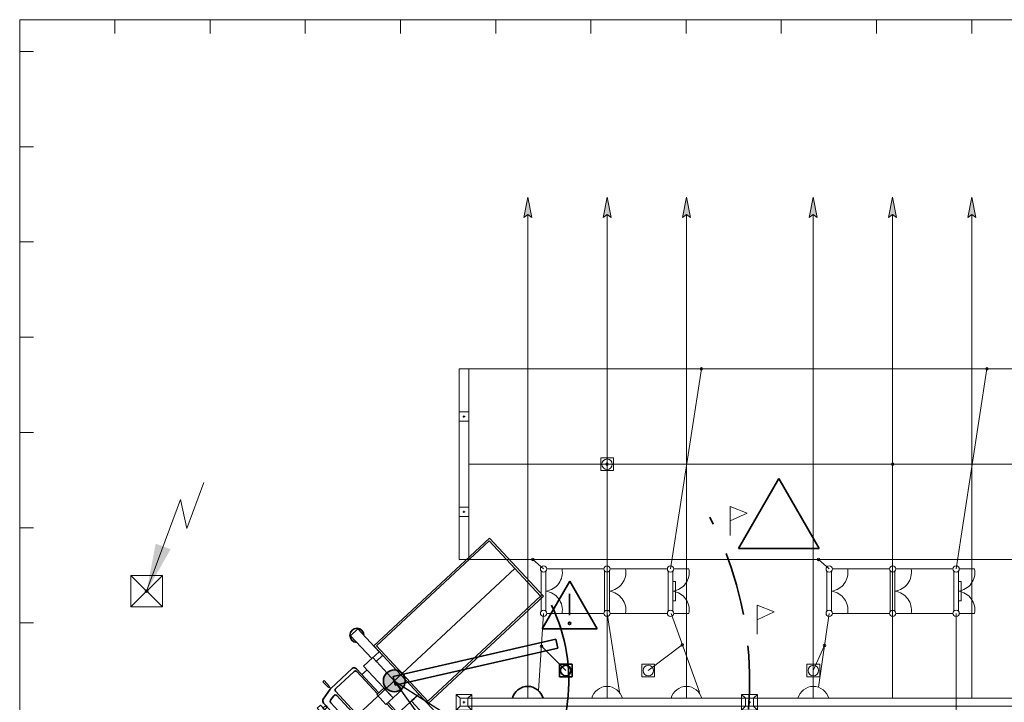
# Model space of a CAD drawing. Header units: millimetres. Extents: x 0 to 594, y 0 to 420.
# Tile 15 of 23: x 53 to 115, y 310 to 353. Entities that reach past the tile are written whole.
import ezdxf

# ---------------------------------------------------------------- set-up
doc = ezdxf.new("R2010")
doc.units = ezdxf.units.MM
for name, pattern in [('K5LT_AXLED', [19.5, 15, -1.5, 1.5, -1.5]), ('K5LT_BASIC', [0]), ('K5LT_DASHED_REINFORCED', [6, 4, -2]), ('K5LT_THIN', [0])]:
    doc.linetypes.add(name, pattern=pattern)
doc.layers.add('Демонтаж', color=7, linetype='Continuous', true_color=0xff6820)
doc.layers.add('ошиноска 110', color=2, linetype='Continuous', true_color=0xffff00)
doc.styles.add('KDIMTEXTSTYLE', font='GOST_AU.SHX', dxfattribs={"width": 0.96, "oblique": 15, "height": 5})
doc.dimstyles.new('KDIMSTYLE (0.00)', dxfattribs={"dimtxt": 5, "dimasz": 1, "dimexe": 2, "dimexo": 0, "dimgap": 1, "dimtad": 1, "dimlfac": 500, "dimtxsty": 'KDIMTEXTSTYLE', "dimsah": 1, "dimcen": 0, "dimdle": 1, "dimadec": 0, "dimazin": 0, "dimtfac": 0.667, "dimtmove": 0, "dimatfit": 3, "dimfxl": 0, "dimtvp": 1, "dimtolj": 1, "dimtzin": 0, "dimarcsym": 0})

# ---------------------------------------------------------------- blocks, each defined once
blk = doc.blocks.new('KDIMARROW_01')
blk.add_hatch(color=0).paths.add_polyline_path([(0, 0), (-5, 0.658), (-4.5, 0), (-5, -0.658)])
at = {"color": 0, "linetype": 'K5LT_THIN', "lineweight": 9}
for p, q in [((-4.5, 0), (-5, 0.658)), ((-5, 0.658), (0, 0)), ((0, 0), (-5, -0.658)), ((-5, -0.658), (-4.5, 0)), ((0, 0), (-1, 0))]:
    blk.add_line(p, q, dxfattribs=at)
blk = doc.blocks.new('U113')
at = {"color": 4, "linetype": 'K5LT_THIN', "lineweight": 9, "true_color": 0x00ffff}
for p, q in [((59.765, 315.981), (59.765, 317.973)), ((59.765, 317.973), (61.765, 317.973)), ((61.765, 317.973), (61.765, 315.981)), ((61.765, 315.981), (59.765, 315.981))]:
    blk.add_line(p, q, dxfattribs=at)
blk = doc.blocks.new('U114')
at = {"color": 11, "linetype": 'K5LT_THIN', "lineweight": 9, "true_color": 0xff8080}
for p, q in [((0, 0.001), (-0.001, 0)), ((0, 0.001), (-0.001, 0)), ((0.001, 0), (0, 0.001)), ((0.001, 0), (0, 0.001)), ((0, -0.001), (0.001, 0)), ((0, -0.001), (0.001, 0)), ((0.001, 0), (0.001, 0)), ((-0.001, 0), (0, -0.001)), ((-0.001, 0), (0, -0.001))]:
    blk.add_line(p, q, dxfattribs=at)
blk = doc.blocks.new('U115')
at = {"color": 11, "linetype": 'K5LT_THIN', "lineweight": 9, "true_color": 0xff8080}
for p, q in [((0, 0.001), (-0.001, 0)), ((0, 0.001), (-0.001, 0)), ((0.001, 0), (0, 0.001)), ((0.001, 0), (0, 0.001)), ((0, -0.001), (0.001, 0)), ((0, -0.001), (0.001, 0)), ((0.001, 0), (0.001, 0)), ((-0.001, 0), (0, -0.001)), ((-0.001, 0), (0, -0.001))]:
    blk.add_line(p, q, dxfattribs=at)
blk = doc.blocks.new('U131')
at = {"color": 3, "linetype": 'K5LT_BASIC', "lineweight": 35, "true_color": 0x00ff00}
for p, q in [((76.31, 311.607), (86.548, 313.945)), ((86.674, 313.391), (76.436, 311.053)), ((86.548, 313.945), (86.674, 313.391)), ((76.436, 311.053), (76.31, 311.607))]:
    blk.add_line(p, q, dxfattribs=at)
blk = doc.blocks.new('U142')
at = {"color": 4, "linetype": 'K5LT_THIN', "lineweight": 9, "true_color": 0x00ffff}
for p, q in [((80.465, 318.977), (80.465, 330.977)), ((81.065, 330.977), (80.465, 330.977)), ((81.065, 330.977), (81.065, 318.977)), ((80.465, 327.677), (80.465, 328.277)), ((80.465, 328.277), (81.065, 328.277)), ((81.065, 328.277), (81.065, 327.677)), ((81.065, 327.677), (80.465, 327.677)), ((80.835, 327.977), (80.695, 327.977)), ((80.765, 328.047), (80.765, 327.907)), ((80.465, 321.677), (80.465, 322.277)), ((80.465, 322.277), (81.065, 322.277)), ((81.065, 322.277), (81.065, 321.677)), ((81.065, 321.677), (80.465, 321.677)), ((80.835, 321.977), (80.695, 321.977)), ((80.765, 322.047), (80.765, 321.907)), ((81.065, 318.977), (80.465, 318.977))]:
    blk.add_line(p, q, dxfattribs=at)
blk = doc.blocks.new('U177')
at = {"color": 4, "linetype": 'K5LT_THIN', "lineweight": 9, "true_color": 0x00ffff}
for p, q in [((107.982, 318.377), (108.946, 318.377)), ((107.629, 318.248), (107.629, 315.706)), ((107.929, 315.713), (107.929, 318.242)), ((107.982, 315.577), (108.946, 315.577))]:
    blk.add_line(p, q, dxfattribs=at)
for centre, radius, start, end in [((107.782, 318.377), 0.2, 0, 180), ((107.782, 318.377), 0.2, 180, 0), ((107.765, 318.166), 1.2, 277.85501, 10.15125), ((107.765, 315.788), 1.2, 349.86716, 82.14499), ((107.782, 315.577), 0.2, 0, 180), ((107.782, 315.577), 0.2, 180, 0)]:
    blk.add_arc(centre, radius, start, end, dxfattribs=at)
blk = doc.blocks.new('U178')
at = {"color": 4, "linetype": 'K5LT_THIN', "lineweight": 9, "true_color": 0x00ffff}
for p, q in [((111.982, 318.377), (112.946, 318.377)), ((111.629, 318.248), (111.629, 315.706)), ((111.929, 315.713), (111.929, 318.242)), ((111.929, 317.577), (112.099, 317.577)), ((112.099, 317.577), (112.099, 316.377)), ((112.099, 316.377), (111.929, 316.377)), ((111.982, 315.577), (112.946, 315.577))]:
    blk.add_line(p, q, dxfattribs=at)
for centre, radius, start, end in [((111.782, 318.377), 0.2, 0, 180), ((111.782, 318.377), 0.2, 180, 0), ((111.765, 318.166), 1.2, 277.85501, 10.15125), ((111.765, 315.788), 1.2, 349.86716, 82.14499), ((111.782, 315.577), 0.2, 0, 180), ((111.782, 315.577), 0.2, 180, 0)]:
    blk.add_arc(centre, radius, start, end, dxfattribs=at)
blk = doc.blocks.new('U179')
at = {"color": 4, "linetype": 'K5LT_THIN', "lineweight": 9, "true_color": 0x00ffff}
for p, q in [((103.982, 318.377), (104.946, 318.377)), ((103.629, 318.248), (103.629, 315.706)), ((103.929, 315.713), (103.929, 318.242)), ((103.982, 315.577), (104.946, 315.577))]:
    blk.add_line(p, q, dxfattribs=at)
for centre, radius, start, end in [((103.782, 318.377), 0.2, 0, 180), ((103.782, 318.377), 0.2, 180, 0), ((103.765, 318.166), 1.2, 277.85501, 10.15125), ((103.765, 315.788), 1.2, 349.86716, 82.14499), ((103.782, 315.577), 0.2, 0, 180), ((103.782, 315.577), 0.2, 180, 0)]:
    blk.add_arc(centre, radius, start, end, dxfattribs=at)
blk = doc.blocks.new('U180')
at = {"color": 4, "linetype": 'K5LT_THIN', "lineweight": 9, "true_color": 0x00ffff}
for p, q in [((89.982, 318.377), (90.946, 318.377)), ((89.629, 318.248), (89.629, 315.706)), ((89.929, 315.713), (89.929, 318.242)), ((89.982, 315.577), (90.946, 315.577))]:
    blk.add_line(p, q, dxfattribs=at)
for centre, radius, start, end in [((89.782, 318.377), 0.2, 0, 180), ((89.782, 318.377), 0.2, 180, 0), ((89.765, 318.166), 1.2, 277.85501, 10.15125), ((89.765, 315.788), 1.2, 349.86716, 82.14499), ((89.782, 315.577), 0.2, 0, 180), ((89.782, 315.577), 0.2, 180, 0)]:
    blk.add_arc(centre, radius, start, end, dxfattribs=at)
blk = doc.blocks.new('U181')
at = {"color": 4, "linetype": 'K5LT_THIN', "lineweight": 9, "true_color": 0x00ffff}
for p, q in [((93.982, 318.377), (94.946, 318.377)), ((93.629, 318.248), (93.629, 315.706)), ((93.929, 315.713), (93.929, 318.242)), ((93.929, 317.577), (94.099, 317.577)), ((94.099, 317.577), (94.099, 316.377)), ((94.099, 316.377), (93.929, 316.377)), ((93.982, 315.577), (94.946, 315.577))]:
    blk.add_line(p, q, dxfattribs=at)
for centre, radius, start, end in [((93.782, 318.377), 0.2, 0, 180), ((93.782, 318.377), 0.2, 180, 0), ((93.765, 318.166), 1.2, 277.85501, 10.15125), ((93.765, 315.788), 1.2, 349.86716, 82.14499), ((93.782, 315.577), 0.2, 0, 180), ((93.782, 315.577), 0.2, 180, 0)]:
    blk.add_arc(centre, radius, start, end, dxfattribs=at)
blk = doc.blocks.new('U182')
at = {"color": 4, "linetype": 'K5LT_THIN', "lineweight": 9, "true_color": 0x00ffff}
for p, q in [((85.982, 318.377), (86.946, 318.377)), ((85.629, 318.248), (85.629, 315.706)), ((85.929, 315.713), (85.929, 318.242)), ((85.982, 315.577), (86.946, 315.577))]:
    blk.add_line(p, q, dxfattribs=at)
for centre, radius, start, end in [((85.782, 318.377), 0.2, 0, 180), ((85.782, 318.377), 0.2, 180, 0), ((85.765, 318.166), 1.2, 277.85501, 10.15125), ((85.765, 315.788), 1.2, 349.86716, 82.14499), ((85.782, 315.577), 0.2, 0, 180), ((85.782, 315.577), 0.2, 180, 0)]:
    blk.add_arc(centre, radius, start, end, dxfattribs=at)
blk = doc.blocks.new('U315')
at = {"color": 4, "linetype": 'K5LT_THIN', "lineweight": 9, "true_color": 0x00ffff}
for p, q in [((98.515, 310.227), (98.265, 310.477)), ((98.515, 310.227), (98.265, 310.477)), ((99.265, 310.477), (98.265, 310.477)), ((98.265, 310.477), (98.265, 309.977)), ((99.265, 310.477), (98.265, 310.477)), ((98.265, 310.477), (98.265, 310.227)), ((99.015, 310.227), (99.265, 310.477)), ((99.015, 310.227), (99.265, 310.477)), ((99.265, 310.227), (99.265, 310.477)), ((99.265, 309.477), (99.265, 310.477)), ((116.515, 310.227), (116.265, 310.477)), ((117.265, 310.477), (116.265, 310.477)), ((116.265, 310.477), (116.265, 310.227)), ((116.515, 310.227), (116.265, 310.477)), ((116.515, 310.227), (116.265, 310.477)), ((117.265, 310.477), (116.265, 310.477)), ((116.265, 310.477), (116.265, 309.977)), ((117.265, 310.477), (116.265, 310.477)), ((116.265, 310.477), (116.265, 310.227)), ((116.515, 310.227), (116.265, 310.477)), ((116.515, 310.227), (116.265, 310.477)), ((117.265, 310.477), (116.265, 310.477)), ((116.265, 310.477), (116.265, 309.977)), ((117.265, 310.477), (116.265, 310.477)), ((116.265, 310.477), (116.265, 310.227)), ((117.015, 310.227), (117.265, 310.477)), ((117.015, 310.227), (117.265, 310.477)), ((117.015, 310.227), (117.265, 310.477)), ((117.015, 310.227), (117.265, 310.477)), ((117.015, 310.227), (117.265, 310.477)), ((117.265, 309.477), (117.265, 310.477)), ((117.265, 310.227), (117.265, 310.477)), ((117.265, 309.477), (117.265, 310.477)), ((117.265, 310.227), (117.265, 310.477)), ((117.265, 309.477), (117.265, 310.477)), ((98.265, 309.977), (98.265, 309.477)), ((98.515, 309.727), (98.265, 309.477)), ((98.515, 309.727), (98.265, 309.477)), ((98.265, 309.727), (98.265, 309.477)), ((116.515, 310.227), (98.515, 310.227)), ((99.015, 310.227), (98.515, 310.227)), ((98.515, 310.227), (98.515, 309.727)), ((99.015, 310.227), (98.515, 310.227)), ((98.515, 310.227), (98.515, 309.727)), ((98.515, 309.727), (116.515, 309.727)), ((98.515, 309.727), (99.015, 309.727)), ((98.515, 309.727), (99.015, 309.727)), ((98.835, 309.977), (98.695, 309.977)), ((98.835, 309.977), (98.695, 309.977)), ((98.765, 310.047), (98.765, 309.907)), ((98.765, 310.047), (98.765, 309.907)), ((99.015, 309.727), (99.015, 310.227)), ((99.015, 309.727), (99.015, 310.227)), ((99.015, 309.727), (99.265, 309.477)), ((99.015, 309.727), (99.265, 309.477)), ((99.265, 309.477), (99.265, 309.727)), ((116.265, 309.977), (116.265, 309.477)), ((116.265, 309.977), (116.265, 309.477)), ((116.515, 309.727), (116.265, 309.477)), ((116.265, 309.727), (116.265, 309.477)), ((116.515, 309.727), (116.265, 309.477)), ((116.515, 309.727), (116.265, 309.477)), ((116.265, 309.727), (116.265, 309.477)), ((116.515, 309.727), (116.265, 309.477)), ((116.515, 309.727), (116.265, 309.477)), ((116.265, 309.727), (116.265, 309.477)), ((117.015, 310.227), (116.515, 310.227)), ((116.515, 310.227), (116.515, 309.727)), ((117.015, 310.227), (116.515, 310.227)), ((116.515, 310.227), (116.515, 309.727)), ((117.015, 310.227), (116.515, 310.227)), ((116.515, 310.227), (116.515, 309.727)), ((117.015, 310.227), (116.515, 310.227)), ((116.515, 310.227), (116.515, 309.727)), ((117.015, 310.227), (116.515, 310.227)), ((116.515, 310.227), (116.515, 309.727)), ((116.515, 309.727), (117.015, 309.727)), ((116.515, 309.727), (117.015, 309.727)), ((116.515, 309.727), (117.015, 309.727)), ((116.515, 309.727), (117.015, 309.727)), ((116.515, 309.727), (117.015, 309.727)), ((116.835, 309.977), (116.695, 309.977)), ((116.835, 309.977), (116.695, 309.977)), ((116.835, 309.977), (116.695, 309.977)), ((116.835, 309.977), (116.695, 309.977)), ((116.835, 309.977), (116.695, 309.977)), ((116.765, 310.047), (116.765, 309.907)), ((116.765, 310.047), (116.765, 309.907)), ((116.765, 310.047), (116.765, 309.907)), ((116.765, 310.047), (116.765, 309.907)), ((116.765, 310.047), (116.765, 309.907)), ((117.015, 309.727), (117.015, 310.227)), ((117.015, 309.727), (117.015, 310.227)), ((117.015, 309.727), (117.015, 310.227)), ((117.015, 309.727), (117.015, 310.227)), ((117.015, 309.727), (117.015, 310.227)), ((117.015, 309.727), (117.265, 309.477)), ((117.015, 309.727), (117.265, 309.477)), ((117.015, 309.727), (117.265, 309.477)), ((117.015, 309.727), (117.265, 309.477)), ((117.015, 309.727), (117.265, 309.477)), ((117.265, 309.477), (117.265, 309.727)), ((117.265, 309.477), (117.265, 309.727)), ((98.265, 309.477), (99.265, 309.477)), ((116.265, 309.477), (117.265, 309.477)), ((116.265, 309.477), (117.265, 309.477)), ((116.265, 309.477), (117.265, 309.477)), ((116.265, 309.477), (117.265, 309.477)), ((116.265, 309.477), (117.265, 309.477))]:
    blk.add_line(p, q, dxfattribs=at)
blk = doc.blocks.new('U316')
at = {"color": 4, "linetype": 'K5LT_THIN', "lineweight": 9, "true_color": 0x00ffff}
for p, q in [((80.515, 310.227), (80.265, 310.477)), ((80.515, 310.227), (80.265, 310.477)), ((81.265, 310.477), (80.265, 310.477)), ((80.265, 310.477), (80.265, 309.977)), ((81.265, 310.477), (80.265, 310.477)), ((80.265, 310.477), (80.265, 310.227)), ((81.015, 310.227), (81.265, 310.477)), ((81.015, 310.227), (81.265, 310.477)), ((81.265, 310.227), (81.265, 310.477)), ((81.265, 309.477), (81.265, 310.477)), ((98.515, 310.227), (98.265, 310.477)), ((99.265, 310.477), (98.265, 310.477)), ((98.265, 310.477), (98.265, 310.227)), ((98.515, 310.227), (98.265, 310.477)), ((98.515, 310.227), (98.265, 310.477)), ((99.265, 310.477), (98.265, 310.477)), ((98.265, 310.477), (98.265, 309.977)), ((99.265, 310.477), (98.265, 310.477)), ((98.265, 310.477), (98.265, 310.227)), ((98.515, 310.227), (98.265, 310.477)), ((98.515, 310.227), (98.265, 310.477)), ((99.265, 310.477), (98.265, 310.477)), ((98.265, 310.477), (98.265, 309.977)), ((99.265, 310.477), (98.265, 310.477)), ((98.265, 310.477), (98.265, 310.227)), ((99.015, 310.227), (99.265, 310.477)), ((99.015, 310.227), (99.265, 310.477)), ((99.015, 310.227), (99.265, 310.477)), ((99.015, 310.227), (99.265, 310.477)), ((99.015, 310.227), (99.265, 310.477)), ((99.265, 309.477), (99.265, 310.477)), ((99.265, 310.227), (99.265, 310.477)), ((99.265, 309.477), (99.265, 310.477)), ((99.265, 310.227), (99.265, 310.477)), ((99.265, 309.477), (99.265, 310.477)), ((80.265, 309.977), (80.265, 309.477)), ((80.515, 309.727), (80.265, 309.477)), ((80.515, 309.727), (80.265, 309.477)), ((80.265, 309.727), (80.265, 309.477)), ((98.515, 310.227), (80.515, 310.227)), ((81.015, 310.227), (80.515, 310.227)), ((80.515, 310.227), (80.515, 309.727)), ((81.015, 310.227), (80.515, 310.227)), ((80.515, 310.227), (80.515, 309.727)), ((80.515, 309.727), (98.515, 309.727)), ((80.515, 309.727), (81.015, 309.727)), ((80.515, 309.727), (81.015, 309.727)), ((80.835, 309.977), (80.695, 309.977)), ((80.835, 309.977), (80.695, 309.977)), ((80.765, 310.047), (80.765, 309.907)), ((80.765, 310.047), (80.765, 309.907)), ((81.015, 309.727), (81.015, 310.227)), ((81.015, 309.727), (81.015, 310.227)), ((81.015, 309.727), (81.265, 309.477)), ((81.015, 309.727), (81.265, 309.477)), ((81.265, 309.477), (81.265, 309.727)), ((98.265, 309.977), (98.265, 309.477)), ((98.265, 309.977), (98.265, 309.477)), ((98.515, 309.727), (98.265, 309.477)), ((98.265, 309.727), (98.265, 309.477)), ((98.515, 309.727), (98.265, 309.477)), ((98.515, 309.727), (98.265, 309.477)), ((98.265, 309.727), (98.265, 309.477)), ((98.515, 309.727), (98.265, 309.477)), ((98.515, 309.727), (98.265, 309.477)), ((98.265, 309.727), (98.265, 309.477)), ((99.015, 310.227), (98.515, 310.227)), ((98.515, 310.227), (98.515, 309.727)), ((99.015, 310.227), (98.515, 310.227)), ((98.515, 310.227), (98.515, 309.727)), ((99.015, 310.227), (98.515, 310.227)), ((98.515, 310.227), (98.515, 309.727)), ((99.015, 310.227), (98.515, 310.227)), ((98.515, 310.227), (98.515, 309.727)), ((99.015, 310.227), (98.515, 310.227)), ((98.515, 310.227), (98.515, 309.727)), ((98.515, 309.727), (99.015, 309.727)), ((98.515, 309.727), (99.015, 309.727)), ((98.515, 309.727), (99.015, 309.727)), ((98.515, 309.727), (99.015, 309.727)), ((98.515, 309.727), (99.015, 309.727)), ((98.835, 309.977), (98.695, 309.977)), ((98.835, 309.977), (98.695, 309.977)), ((98.835, 309.977), (98.695, 309.977)), ((98.835, 309.977), (98.695, 309.977)), ((98.835, 309.977), (98.695, 309.977)), ((98.765, 310.047), (98.765, 309.907)), ((98.765, 310.047), (98.765, 309.907)), ((98.765, 310.047), (98.765, 309.907)), ((98.765, 310.047), (98.765, 309.907)), ((98.765, 310.047), (98.765, 309.907)), ((99.015, 309.727), (99.015, 310.227)), ((99.015, 309.727), (99.015, 310.227)), ((99.015, 309.727), (99.015, 310.227)), ((99.015, 309.727), (99.015, 310.227)), ((99.015, 309.727), (99.015, 310.227)), ((99.015, 309.727), (99.265, 309.477)), ((99.015, 309.727), (99.265, 309.477)), ((99.015, 309.727), (99.265, 309.477)), ((99.015, 309.727), (99.265, 309.477)), ((99.015, 309.727), (99.265, 309.477)), ((99.265, 309.477), (99.265, 309.727)), ((99.265, 309.477), (99.265, 309.727)), ((80.265, 309.477), (81.265, 309.477)), ((98.265, 309.477), (99.265, 309.477)), ((98.265, 309.477), (99.265, 309.477)), ((98.265, 309.477), (99.265, 309.477)), ((98.265, 309.477), (99.265, 309.477)), ((98.265, 309.477), (99.265, 309.477))]:
    blk.add_line(p, q, dxfattribs=at)
blk = doc.blocks.new('U335')
at = {"color": 3, "linetype": 'K5LT_BASIC', "lineweight": 35, "true_color": 0x00ff00}
for p, q in [((82.365, 320.322), (75.074, 313.536)), ((85.768, 316.659), (82.365, 320.322)), ((82.359, 320.152), (75.244, 313.53)), ((85.598, 316.665), (82.359, 320.152)), ((78.478, 309.873), (85.768, 316.659)), ((78.484, 310.043), (85.598, 316.665)), ((73.613, 314.169), (74.081, 314.603)), ((74.953, 312.73), (73.613, 314.169)), ((74.081, 314.603), (75.42, 313.164)), ((75.074, 313.536), (78.478, 309.873)), ((75.244, 313.53), (78.484, 310.043)), ((74.442, 312.254), (75.017, 312.789)), ((75.42, 313.164), (74.953, 312.73)), ((75.017, 312.789), (76.872, 310.792)), ((75.638, 312.93), (75.214, 312.535)), ((76.297, 310.256), (74.442, 312.254)), ((73.718, 312.097), (72.368, 310.841)), ((72.68, 310.845), (73.837, 311.921)), ((73.998, 312.09), (75.403, 310.577)), ((74.006, 311.915), (75.32, 310.5)), ((74.66, 312.02), (74.314, 311.704)), ((71.875, 311.273), (71.952, 311.344)), ((72.22, 310.903), (71.875, 311.273)), ((71.952, 311.344), (72.296, 310.974)), ((72.296, 310.974), (72.22, 310.903)), ((72.368, 310.841), (72.268, 310.948)), ((72.34, 310.808), (71.901, 310.175)), ((72.568, 310.39), (72.355, 310.101)), ((75.301, 307.846), (72.674, 310.675)), ((72.752, 310.4), (73.965, 309.089)), ((75.275, 310.458), (75.722, 310.874)), ((75.85, 309.84), (75.275, 310.458)), ((75.722, 310.874), (76.297, 310.256)), ((76.872, 310.792), (76.297, 310.256)), ((77.914, 310.48), (76.585, 309.241)), ((77.917, 310.482), (77.45, 310.047)), ((79.474, 308.809), (77.917, 310.482)), ((71.505, 309.6), (71.718, 309.798)), ((71.718, 309.798), (73.137, 308.27)), ((71.876, 309.603), (72.056, 309.771)), ((71.919, 309.924), (73.284, 308.455)), ((72.145, 309.676), (71.965, 309.508)), ((72.056, 309.771), (72.145, 309.676)), ((72.364, 309.948), (73.535, 308.688)), ((76.297, 310.256), (75.85, 309.84)), ((75.895, 309.882), (76.633, 309.086)), ((76.958, 308.904), (75.978, 309.959)), ((77.45, 310.047), (79.007, 308.374)), ((77.66, 310.243), (77.489, 310.084)), ((72.924, 308.071), (71.505, 309.6)), ((71.965, 309.508), (71.876, 309.603)), ((73.535, 308.688), (73.965, 309.089)), ((75.183, 307.782), (73.965, 309.089)), ((74.649, 306.985), (73.284, 308.455)), ((74.705, 307.427), (73.535, 308.688)), ((76.627, 308.916), (75.471, 307.84)), ((76.945, 308.624), (75.595, 307.367)), ((79.007, 308.374), (79.474, 308.809)), ((72.876, 308.124), (72.876, 308.123)), ((72.876, 308.123), (74.296, 306.595)), ((72.925, 308.072), (72.924, 308.071)), ((74.509, 306.793), (73.089, 308.322)), ((74.165, 307.138), (74.345, 307.305)), ((74.463, 307.178), (74.283, 307.011)), ((74.345, 307.305), (74.463, 307.178)), ((75.159, 307.599), (74.857, 307.407)), ((75.561, 307.341), (74.897, 306.949)), ((75.598, 307.37), (75.698, 307.262)), ((75.726, 307.289), (75.65, 307.218)), ((75.65, 307.218), (75.994, 306.847)), ((76.071, 306.919), (75.726, 307.289)), ((74.283, 307.011), (74.165, 307.138)), ((74.296, 306.595), (74.509, 306.793)), ((75.994, 306.847), (76.071, 306.919))]:
    blk.add_line(p, q, dxfattribs=at)
at = {"color": 2, "linetype": 'K5LT_AXLED', "lineweight": 9, "true_color": 0xffff00}
blk.add_line((83.978, 318.408), (71.797, 307.07), dxfattribs=at)
at = {"color": 3, "linetype": 'K5LT_BASIC', "lineweight": 35, "true_color": 0x00ff00}
for centre, radius, start, end in [((74.019, 314.193), 0.445, 359.69682, 268.17085), ((73.854, 311.951), 0.2, 42.94569, 132.94569), ((73.918, 311.833), 0.12, 42.94569, 132.94569), ((72.504, 310.694), 0.2, 132.94569, 145.28478), ((72.664, 310.318), 0.12, 42.84597, 143.60604), ((72.762, 310.757), 0.12, 132.94569, 222.94569), ((72.065, 310.061), 0.2, 145.28478, 222.98073), ((72.452, 310.03), 0.12, 143.60604, 222.96528), ((76.546, 309.004), 0.12, 312.94569, 42.94569), ((79.061, 308.777), 0.445, 177.72053, 86.19456), ((76.809, 308.77), 0.2, 312.94569, 42.94569), ((75.389, 307.928), 0.12, 222.94569, 312.94569), ((74.793, 307.509), 0.12, 222.92609, 302.28534), ((75.095, 307.7), 0.12, 302.28534, 43.04541), ((75.459, 307.513), 0.2, 300.6066, 312.94569), ((75.462, 307.516), 0.2, 300.6066, 312.94569), ((74.796, 307.121), 0.2, 222.91065, 300.6066)]:
    blk.add_arc(centre, radius, start, end, dxfattribs=at)
blk = doc.blocks.new('U352')
at = {"color": 4, "linetype": 'K5LT_THIN', "lineweight": 9, "true_color": 0x00ffff}
for p, q in [((97.546, 320.489), (97.546, 322.316)), ((97.546, 322.316), (98.617, 321.896)), ((98.617, 321.896), (97.546, 321.403))]:
    blk.add_line(p, q, dxfattribs=at)
blk = doc.blocks.new('U353')
at = {"color": 4, "linetype": 'K5LT_THIN', "lineweight": 9, "true_color": 0x00ffff}
for p, q in [((99.239, 314.261), (99.239, 316.088)), ((99.239, 316.088), (100.31, 315.668)), ((100.31, 315.668), (99.239, 315.175))]:
    blk.add_line(p, q, dxfattribs=at)
blk = doc.blocks.new('U359')
at = {"color": 3, "linetype": 'K5LT_BASIC', "lineweight": 35, "true_color": 0x00ff00}
for p, q in [((85.696, 314.599), (87.431, 317.604)), ((89.165, 314.599), (87.431, 317.604)), ((87.418, 316.8), (87.418, 315.469)), ((85.696, 314.599), (89.165, 314.599))]:
    blk.add_line(p, q, dxfattribs=at)
for start, end in [(0, 180), (180, 0)]:
    blk.add_arc((87.418, 314.952), 0.0773, start, end, dxfattribs=at)

msp = doc.modelspace()

# ---------------------------------------------------------------- hatches: boundary and pattern name
for points in [[(85.03369, 340.52007), (84.781724, 341.788022), (84.529758, 340.52007), (84.781724, 340.710732)], [(90.03369, 340.52007), (89.781724, 341.788022), (89.529758, 340.52007), (89.781724, 340.710732)], [(95.03369, 340.52007), (94.781724, 341.788022), (94.529758, 340.52007), (94.781724, 340.710732)], [(103.03369, 340.52007), (102.781724, 341.788022), (102.529758, 340.52007), (102.781724, 340.710732)], [(108.03369, 340.52007), (107.781724, 341.788022), (107.529758, 340.52007), (107.781724, 340.710732)], [(113.03369, 340.52007), (112.781724, 341.788022), (112.529758, 340.52007), (112.781724, 340.710732)], [(77.061385, 311.329572), (77.059786, 311.376474), (77.054995, 311.423158), (77.047035, 311.469407), (77.035943, 311.515007), (77.021771, 311.559745), (77.004584, 311.603414), (76.984462, 311.64581), (76.961498, 311.686738), (76.9358, 311.726005), (76.907487, 311.763431), (76.87669, 311.798842), (76.843552, 311.832072), (76.808228, 311.862967), (76.77088, 311.891385), (76.731684, 311.917192), (76.690821, 311.940269), (76.648481, 311.960509), (76.60486, 311.977818), (76.560161, 311.992115), (76.514593, 312.003333), (76.468366, 312.011422), (76.421695, 312.016342), (76.374798, 312.018072), (76.327892, 312.016603), (76.281194, 312.011943), (76.234923, 312.004112), (76.189293, 311.993147), (76.144515, 311.979099), (76.100799, 311.962033), (76.058347, 311.942029), (76.017356, 311.91918), (75.978016, 311.893591), (75.940512, 311.865382), (75.905016, 311.834683), (75.871694, 311.801638), (75.8407, 311.7664), (75.812179, 311.729132), (75.786263, 311.690008), (75.763072, 311.649209), (75.742714, 311.606925), (75.725284, 311.563353), (75.710863, 311.518694), (75.699518, 311.473157), (75.691301, 311.426953), (75.68625, 311.380296), (75.68439, 311.333403), (75.685728, 311.286493), (75.690259, 311.239783), (75.697961, 311.19349), (75.708799, 311.14783), (75.722722, 311.103013), (75.739666, 311.05925), (75.759552, 311.016742), (75.782287, 310.975687), (75.807766, 310.936277), (75.835871, 310.898694), (75.866471, 310.863113), (75.899423, 310.829699), (75.934575, 310.798607), (75.971763, 310.769982), (76.010815, 310.743957), (76.05155, 310.720653), (76.093777, 310.700178), (76.1373, 310.682627), (76.181919, 310.668082), (76.227424, 310.656609), (76.273605, 310.648264), (76.320248, 310.643084), (76.367135, 310.641093), (76.414049, 310.642301), (76.460771, 310.646701), (76.507085, 310.654275), (76.552776, 310.664986), (76.597631, 310.678784), (76.641441, 310.695606), (76.684004, 310.715374), (76.725122, 310.737995), (76.764603, 310.763364), (76.802264, 310.791364), (76.83793, 310.821864), (76.871436, 310.854724), (76.902625, 310.889789), (76.931353, 310.926898), (76.957487, 310.965877), (76.980904, 311.006546), (77.001497, 311.048716), (77.019169, 311.092191), (77.033839, 311.136769), (77.045437, 311.182242), (77.053911, 311.2284), (77.059221, 311.275028), (77.061343, 311.321909)]]:
    msp.add_hatch(color=7).paths.add_polyline_path(points)
at = {"true_color": 0x070000}
msp.add_hatch(color=18, dxfattribs=at).paths.add_polyline_path([(60.764754, 316.977079), (62.277499, 319.621208), (61.33424, 319.969654)])

# ---------------------------------------------------------------- linework, layer by layer
at = {"color": 4, "linetype": 'K5LT_THIN', "lineweight": 9, "true_color": 0x00ffff}
for p, q in [((262.764754, 352.976984), (52.764754, 352.976984)), ((52.764754, 38.976984), (52.764754, 352.976984)), ((58.764754, 352.976984), (58.764754, 352.116984)), ((64.764754, 352.976984), (64.764754, 352.116984)), ((64.764754, 352.976984), (64.764754, 352.116984)), ((70.764754, 352.976984), (70.764754, 352.116984)), ((70.764754, 352.976984), (70.764754, 352.116984)), ((76.764754, 352.976984), (76.764754, 352.116984)), ((76.764754, 352.976984), (76.764754, 352.116984)), ((82.764754, 352.976984), (82.764754, 352.116984)), ((82.764754, 352.976984), (82.764754, 352.116984)), ((88.764754, 352.976984), (88.764754, 352.116984)), ((88.764754, 352.976984), (88.764754, 352.116984)), ((94.764754, 352.976984), (94.764754, 352.116984)), ((94.764754, 352.976984), (94.764754, 352.116984)), ((100.764754, 352.976984), (100.764754, 352.116984)), ((100.764754, 352.976984), (100.764754, 352.116984)), ((106.764754, 352.976984), (106.764754, 352.116984)), ((106.764754, 352.976984), (106.764754, 352.116984)), ((112.764754, 352.976984), (112.764754, 352.116984)), ((112.764754, 352.976984), (112.764754, 352.116984)), ((52.764754, 350.976984), (53.624754, 350.976984)), ((52.764754, 350.976984), (53.624754, 350.976984)), ((52.764754, 344.976984), (53.624754, 344.976984)), ((52.764754, 344.976984), (53.624754, 344.976984)), ((84.781724, 341.788022), (84.529758, 340.52007)), ((84.781724, 341.788022), (85.03369, 340.52007)), ((89.781724, 341.788022), (89.529758, 340.52007)), ((89.781724, 341.788022), (90.03369, 340.52007)), ((94.781724, 341.788022), (94.529758, 340.52007)), ((94.781724, 341.788022), (95.03369, 340.52007)), ((102.781724, 341.788022), (102.529758, 340.52007)), ((102.781724, 341.788022), (103.03369, 340.52007)), ((107.781724, 341.788022), (107.529758, 340.52007)), ((107.781724, 341.788022), (108.03369, 340.52007)), ((112.781724, 341.788022), (112.529758, 340.52007)), ((112.781724, 341.788022), (113.03369, 340.52007)), ((84.529758, 340.52007), (84.781724, 340.710732)), ((85.03369, 340.52007), (84.781724, 340.710732)), ((89.529758, 340.52007), (89.781724, 340.710732)), ((90.03369, 340.52007), (89.781724, 340.710732)), ((94.529758, 340.52007), (94.781724, 340.710732)), ((95.03369, 340.52007), (94.781724, 340.710732)), ((102.529758, 340.52007), (102.781724, 340.710732)), ((103.03369, 340.52007), (102.781724, 340.710732)), ((107.529758, 340.52007), (107.781724, 340.710732)), ((108.03369, 340.52007), (107.781724, 340.710732)), ((112.529758, 340.52007), (112.781724, 340.710732)), ((113.03369, 340.52007), (112.781724, 340.710732)), ((52.764754, 338.976984), (53.624754, 338.976984)), ((52.764754, 338.976984), (53.624754, 338.976984)), ((52.764754, 332.976984), (53.624754, 332.976984)), ((52.764754, 332.976984), (53.624754, 332.976984)), ((52.764754, 326.976984), (53.624754, 326.976984)), ((52.764754, 326.976984), (53.624754, 326.976984)), ((89.381724, 325.376984), (89.781724, 325.376984)), ((89.381724, 324.976984), (89.381724, 325.376984)), ((90.181724, 325.376984), (89.781724, 325.376984)), ((90.181724, 324.976984), (90.181724, 325.376984)), ((89.381724, 324.976984), (89.381724, 324.576984)), ((89.381724, 324.576984), (89.781724, 324.576984)), ((90.181724, 324.576984), (89.781724, 324.576984)), ((90.181724, 324.976984), (90.181724, 324.576984)), ((63.301009, 320.934426), (64.36647, 323.818683)), ((60.764754, 316.977079), (62.895676, 322.745592)), ((62.895676, 322.745592), (63.301009, 320.934426)), ((52.764754, 320.976984), (53.624754, 320.976984)), ((52.764754, 320.976984), (53.624754, 320.976984)), ((86.945969, 318.377222), (89.581724, 318.377222)), ((90.945969, 318.377222), (93.581724, 318.377222)), ((104.945969, 318.377222), (107.581724, 318.377222)), ((108.945969, 318.377222), (111.581724, 318.377222)), ((61.764754, 317.973079), (59.764754, 315.981079)), ((59.764754, 317.973079), (61.764754, 315.981079)), ((86.946037, 315.577222), (89.581724, 315.577222)), ((90.946037, 315.577222), (93.581724, 315.577222)), ((104.946037, 315.577222), (107.581724, 315.577222)), ((108.946037, 315.577222), (111.581724, 315.577222)), ((52.764754, 314.976984), (53.624754, 314.976984)), ((52.764754, 314.976984), (53.624754, 314.976984)), ((91.981724, 312.376984), (92.381724, 312.376984)), ((91.981724, 311.976984), (91.981724, 312.376984)), ((92.781724, 312.376984), (92.381724, 312.376984)), ((92.781724, 311.976984), (92.781724, 312.376984)), ((102.381724, 312.376984), (102.781724, 312.376984)), ((102.381724, 311.976984), (102.381724, 312.376984)), ((103.181724, 312.376984), (102.781724, 312.376984)), ((103.181724, 311.976984), (103.181724, 312.376984)), ((91.981724, 311.976984), (91.981724, 311.576984)), ((91.981724, 311.576984), (92.381724, 311.576984)), ((92.781724, 311.576984), (92.381724, 311.576984)), ((92.781724, 311.976984), (92.781724, 311.576984)), ((102.381724, 311.976984), (102.381724, 311.576984)), ((102.381724, 311.576984), (102.781724, 311.576984)), ((103.181724, 311.576984), (102.781724, 311.576984)), ((103.181724, 311.976984), (103.181724, 311.576984))]:
    msp.add_line(p, q, dxfattribs=at)
at = {"color": 3, "linetype": 'K5LT_BASIC', "lineweight": 35, "true_color": 0x00ff00}
for p, q in [((98.065221, 319.674053), (100.60598, 324.074776)), ((103.146739, 319.674053), (100.60598, 324.074776)), ((98.065221, 319.674053), (103.146739, 319.674053))]:
    msp.add_line(p, q, dxfattribs=at)
at = {"color": 4, "linetype": 'K5LT_THIN', "lineweight": 9, "true_color": 0x00ffff}
for centre, radius in [((89.781724, 324.976984), 0.33), ((60.764754, 316.977079), 0.09025), ((60.764754, 316.977079), 0.09025), ((92.381724, 311.976984), 0.33), ((102.781724, 311.976984), 0.33)]:
    msp.add_circle(centre, radius, dxfattribs=at)
at = {"color": 3, "linetype": 'K5LT_BASIC', "lineweight": 35, "true_color": 0x00ff00}
msp.add_circle((76.372882, 311.329572), 0.688503, dxfattribs=at)
at = {"color": 4, "linetype": 'K5LT_DASHED_REINFORCED', "lineweight": 35, "true_color": 0x00ffff}
msp.add_arc((76.372882, 311.329572), 22.4, 294.03425794, 27.41883448, dxfattribs=at)
at = {"color": 3, "linetype": 'K5LT_BASIC', "lineweight": 35, "true_color": 0x00ff00}
msp.add_arc((76.372882, 311.329572), 11, 320.68620166, 25.68954336, dxfattribs=at)
at = {"color": 4, "linetype": 'K5LT_THIN', "lineweight": 9, "true_color": 0x00ffff}
for centre in [(89.781724, 309.976984), (94.781724, 309.976984), (102.781724, 309.976984)]:
    msp.add_arc(centre, 1, 14.47751219, 165.52248781, dxfattribs=at)
at = {"layer": 'Демонтаж', "color": 3, "linetype": 'K5LT_BASIC', "lineweight": 35, "true_color": 0x00ff00}
for p, q in [((86.781724, 312.376984), (87.181724, 312.376984)), ((86.781724, 311.976984), (86.781724, 312.376984)), ((87.581724, 312.376984), (87.181724, 312.376984)), ((87.581724, 311.976984), (87.581724, 312.376984)), ((86.781724, 311.976984), (86.781724, 311.576984)), ((86.781724, 311.576984), (87.181724, 311.576984)), ((87.581724, 311.576984), (87.181724, 311.576984)), ((87.581724, 311.976984), (87.581724, 311.576984))]:
    msp.add_line(p, q, dxfattribs=at)
msp.add_circle((87.181724, 311.976984), 0.33, dxfattribs=at)
msp.add_arc((84.781724, 309.976984), 1, 14.47751219, 165.52248781, dxfattribs=at)
at = {"layer": 'ошиноска 110', "color": 4, "linetype": 'K5LT_THIN', "lineweight": 9, "true_color": 0x00ffff}
for p, q in [((84.781724, 310.226984), (84.781724, 340.710732)), ((89.781724, 310.226984), (89.781724, 340.710732)), ((94.781724, 310.226984), (94.781724, 340.710732)), ((102.781724, 310.226984), (102.781724, 340.710732)), ((107.781724, 310.226984), (107.781724, 340.710732)), ((112.781724, 310.226984), (112.781724, 340.710732)), ((81.064754, 330.976997), (242.464754, 330.976997)), ((93.781724, 318.377222), (95.725098, 330.976997)), ((111.781724, 318.377222), (113.725098, 330.976997)), ((134.464754, 324.976997), (81.064754, 324.976997)), ((242.464754, 318.976997), (81.064754, 318.976997)), ((85.781724, 318.377222), (85.104671, 318.976997)), ((103.781724, 318.377222), (103.104671, 318.976997)), ((85.469713, 310.702705), (85.781724, 315.577222)), ((90.557389, 310.608129), (89.781724, 315.577222)), ((95.603333, 310.608129), (93.813478, 315.577222)), ((103.111724, 310.920965), (103.781724, 315.577222)), ((111.781724, 308.377222), (111.781724, 315.577222)), ((87.181724, 311.976984), (85.64931, 313.508535)), ((92.381724, 311.976984), (94.524513, 313.603209)), ((102.781724, 311.976984), (103.489951, 313.549504))]:
    msp.add_line(p, q, dxfattribs=at)
for centre in [(95.725098, 330.976997), (113.725098, 330.976997), (89.781724, 324.976984), (107.781724, 324.976984), (85.104671, 318.976997), (103.104671, 318.976997), (85.64931, 313.508535), (94.524513, 313.603209), (103.489951, 313.549504)]:
    msp.add_circle(centre, 0.080326, dxfattribs=at)

# ---------------------------------------------------------------- block references
for name, p in [('U142', (0, 0)), ('U352', (0, 0)), ('U335', (0, 0)), ('U182', (0, 0)), ('U180', (0, 0)), ('U181', (0, 0)), ('U179', (0, 0)), ('U177', (0, 0)), ('U178', (0, 0)), ('U113', (0, 0)), ('U359', (0, 0)), ('U114', (60.764754, 316.977079)), ('U115', (60.764754, 316.977079)), ('U353', (0, 0)), ('U131', (0, 0)), ('U316', (0, 0)), ('U315', (0, 0))]:
    msp.add_blockref(name, p)

# ---------------------------------------------------------------- dimensions: what is measured, and where the dimension line sits
at = {"color": 4, "true_color": 0x00ffff}
for radius, location, text in [(11, (100.849822, 295.659282), '\\H3.5;\\W0.96;\\Q15;R\\H3.5;\\W0.96;\\Q15;\\Q15;5,5'), (22.4, (95.568806, 284.350071), '\\H3.5;\\W0.96;\\Q15;R\\H3.5;\\W0.96;\\Q15;\\Q15;11,2')]:
    msp.add_radius_dim(center=(76.372882, 311.329572), radius=radius, location=location, text=text, dimstyle='KDIMSTYLE (0.00)', override={"dimblk2": 'KDIMARROW_01', "dimclrt": 7, "dimtolj": 1}, dxfattribs=at).render()

doc.saveas('drawing.dxf')
